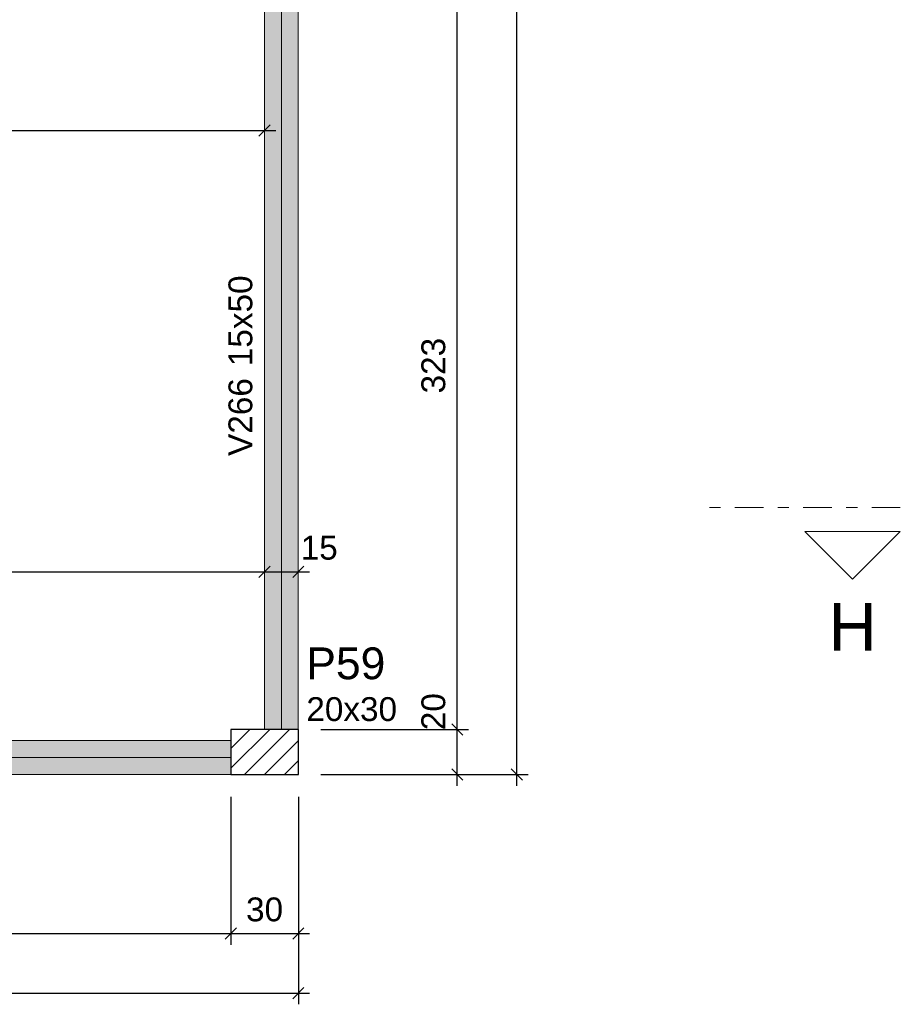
# Model space of a CAD drawing. Header units: millimetres. Extents: x 0 to 119, y 0 to 84.
# Tile 29 of 42: x 77.76 to 85.58, y 29.81 to 38.56. Entities that reach past the tile are written whole.
import ezdxf

# ---------------------------------------------------------------- set-up
doc = ezdxf.new("R2010")
doc.units = ezdxf.units.MM
doc.header["$MEASUREMENT"] = 0
doc.linetypes.add('DASHDOT', pattern=[2.54, 1.27, -0.635, 0, -0.635])
doc.linetypes.add('NULL', pattern=[0])
doc.layers.get('0').update_dxf_attribs({"lineweight": 18})
for name, color, linetype, lineweight in [('FO-Cortes', 9, 'DASHDOT', 5), ('FO-Cotas', 5, 'Continuous', 5), ('FO-Eixos', 5, 'Continuous', 5), ('FO-Hachura pilar que passa', 19, 'Continuous', 5), ('FO-Hachura viga', 43, 'Continuous', 5), ('FO-Pilares', 4, 'Continuous', 30), ('FO-Textos das vigas', 7, 'Continuous', 5), ('FO-Textos dos pilares', 7, 'Continuous', 5), ('FO-Vigas', 1, 'Continuous', 20)]:
    doc.layers.add(name, color=color, linetype=linetype, lineweight=lineweight)
doc.styles.add('Arial', font='txt')
doc.dimstyles.new('UM_50.000000', dxfattribs={"dimtxt": 0.18, "dimasz": 0.1, "dimexe": 0.1, "dimexo": 0.2, "dimgap": 0, "dimtad": 1, "dimtih": 1, "dimtoh": 1, "dimdec": 1, "dimlfac": 50, "dimzin": 0, "dimdsep": 46, "dimtxsty": 'Standard', "dimcen": 0.09, "dimdle": 0.1, "dimadec": 1, "dimazin": 2, "dimtfac": 1, "dimtdec": 4, "dimtofl": 0, "dimtmove": 0, "dimatfit": 3, "dimfxl": 1, "dimtolj": 1, "dimarcsym": 0})

# ---------------------------------------------------------------- blocks, each defined once
blk = doc.blocks.new('_Oblique')
at = {"color": 0, "linetype": 'ByBlock', "lineweight": -2}
blk.add_line((-0.5, -0.5), (0.5, 0.5), dxfattribs=at)
blk = doc.blocks.new('*D38')
at = {"layer": 'Defpoints', "color": 0}
for p in [(72.0838, 31.8533), (79.6372, 31.8533), (79.6372, 30.4413)]:
    blk.add_point(p, dxfattribs=at)
at = {"layer": 'FO-Cotas', "color": 0, "lineweight": -2}
for p, q in [((72.0838, 31.6533), (72.0838, 30.3413)), ((79.6372, 31.6533), (79.6372, 30.3413)), ((71.9838, 30.4413), (79.7372, 30.4413))]:
    blk.add_line(p, q, dxfattribs=at)
at = {"layer": 'FO-Cotas', "color": 0, "lineweight": -2, "xscale": 0.1, "yscale": 0.1, "zscale": 0.1, "rotation": 180}
blk.add_blockref('_Oblique', (72.0838, 30.4413), dxfattribs=at)
at = {"layer": 'FO-Cotas', "color": 0, "lineweight": -2, "xscale": 0.1, "yscale": 0.1, "zscale": 0.1}
blk.add_blockref('_Oblique', (79.6372, 30.4413), dxfattribs=at)
at = {"layer": 'FO-Cotas', "color": 7, "insert": (75.8605, 30.6531), "char_height": 0.2118, "attachment_point": 5, "style": 'Arial'}
blk.add_mtext('\\A1;377.7', dxfattribs=at)
blk = doc.blocks.new('*D39')
at = {"layer": 'Defpoints', "color": 0}
for p in [(79.6372, 31.8533), (80.2372, 31.8533), (80.2372, 30.4413)]:
    blk.add_point(p, dxfattribs=at)
at = {"layer": 'FO-Cotas', "color": 0, "lineweight": -2}
for p, q in [((79.6372, 31.6533), (79.6372, 30.3413)), ((80.2372, 31.6533), (80.2372, 30.3413)), ((79.5372, 30.4413), (80.3372, 30.4413))]:
    blk.add_line(p, q, dxfattribs=at)
at = {"layer": 'FO-Cotas', "color": 0, "lineweight": -2, "xscale": 0.1, "yscale": 0.1, "zscale": 0.1, "rotation": 180}
blk.add_blockref('_Oblique', (79.6372, 30.4413), dxfattribs=at)
at = {"layer": 'FO-Cotas', "color": 0, "lineweight": -2, "xscale": 0.1, "yscale": 0.1, "zscale": 0.1}
blk.add_blockref('_Oblique', (80.2372, 30.4413), dxfattribs=at)
at = {"layer": 'FO-Cotas', "color": 7, "insert": (79.9372, 30.6531), "char_height": 0.2118, "attachment_point": 5, "rotation": 0.00573, "style": 'Arial'}
blk.add_mtext('\\A1;30', dxfattribs=at)
blk = doc.blocks.new('*D40')
at = {"layer": 'Defpoints', "color": 0}
for p in [(10.9366, 32.4955), (80.2372, 31.8533), (80.2372, 29.9118)]:
    blk.add_point(p, dxfattribs=at)
at = {"layer": 'FO-Cotas', "color": 0, "lineweight": -2}
for p, q in [((10.9366, 32.2955), (10.9366, 29.8118)), ((80.2372, 31.6533), (80.2372, 29.8118)), ((10.8366, 29.9118), (80.3372, 29.9118))]:
    blk.add_line(p, q, dxfattribs=at)
at = {"layer": 'FO-Cotas', "color": 0, "lineweight": -2, "xscale": 0.1, "yscale": 0.1, "zscale": 0.1, "rotation": 180}
blk.add_blockref('_Oblique', (10.9366, 29.9118), dxfattribs=at)
at = {"layer": 'FO-Cotas', "color": 0, "lineweight": -2, "xscale": 0.1, "yscale": 0.1, "zscale": 0.1}
blk.add_blockref('_Oblique', (80.2372, 29.9118), dxfattribs=at)
at = {"layer": 'FO-Cotas', "color": 7, "insert": (45.5869, 30.1236), "char_height": 0.2118, "attachment_point": 5, "style": 'Arial'}
blk.add_mtext('\\A1;3465', dxfattribs=at)
blk = doc.blocks.new('*D56')
at = {"layer": 'Defpoints', "color": 0}
for p in [(80.2372, 32.2533), (81.6492, 32.2533), (80.2372, 31.8533)]:
    blk.add_point(p, dxfattribs=at)
at = {"layer": 'FO-Cotas', "color": 0, "lineweight": -2}
for p, q in [((81.6492, 31.7533), (81.6492, 32.3533)), ((80.4372, 32.2533), (81.7492, 32.2533)), ((80.4372, 31.8533), (81.7492, 31.8533))]:
    blk.add_line(p, q, dxfattribs=at)
at = {"layer": 'FO-Cotas', "color": 0, "lineweight": -2, "xscale": 0.1, "yscale": 0.1, "zscale": 0.1}
for p, rotation in [((81.6492, 32.2533), 90), ((81.6492, 31.8533), 270)]:
    blk.add_blockref('_Oblique', p, dxfattribs=dict(at, rotation=rotation))
at = {"layer": 'FO-Cotas', "color": 7, "insert": (81.4374, 32.4106), "char_height": 0.2118, "attachment_point": 5, "rotation": 90, "style": 'Arial'}
blk.add_mtext('\\A1;20', dxfattribs=at)
blk = doc.blocks.new('*D57')
at = {"layer": 'Defpoints', "color": 0}
for p in [(80.237, 38.7137), (81.6492, 38.7137), (80.2372, 32.2533)]:
    blk.add_point(p, dxfattribs=at)
at = {"layer": 'FO-Cotas', "color": 0, "lineweight": -2}
for p, q in [((81.6492, 32.1533), (81.6492, 38.8137)), ((80.437, 38.7137), (81.7492, 38.7137)), ((80.4372, 32.2533), (81.7492, 32.2533))]:
    blk.add_line(p, q, dxfattribs=at)
at = {"layer": 'FO-Cotas', "color": 0, "lineweight": -2, "xscale": 0.1, "yscale": 0.1, "zscale": 0.1}
for p, rotation in [((81.6492, 38.7137), 90), ((81.6492, 32.2533), 270)]:
    blk.add_blockref('_Oblique', p, dxfattribs=dict(at, rotation=rotation))
at = {"layer": 'FO-Cotas', "color": 7, "insert": (81.4374, 35.4835), "char_height": 0.2118, "attachment_point": 5, "rotation": 90, "style": 'Arial'}
blk.add_mtext('\\A1;323', dxfattribs=at)
blk = doc.blocks.new('*D73')
at = {"layer": 'Defpoints', "color": 0}
for p in [(80.2372, 73.3485), (82.1787, 73.3485), (80.2372, 31.8533)]:
    blk.add_point(p, dxfattribs=at)
at = {"layer": 'FO-Cotas', "color": 0, "lineweight": -2}
for p, q in [((82.1787, 31.7533), (82.1787, 73.4485)), ((80.4372, 73.3485), (82.2787, 73.3485)), ((80.4372, 31.8533), (82.2787, 31.8533))]:
    blk.add_line(p, q, dxfattribs=at)
at = {"layer": 'FO-Cotas', "color": 0, "lineweight": -2, "xscale": 0.1, "yscale": 0.1, "zscale": 0.1}
for p, rotation in [((82.1787, 73.3485), 90), ((82.1787, 31.8533), 270)]:
    blk.add_blockref('_Oblique', p, dxfattribs=dict(at, rotation=rotation))
at = {"layer": 'FO-Cotas', "color": 7, "insert": (81.9669, 52.6009), "char_height": 0.2118, "attachment_point": 5, "rotation": 90, "style": 'Arial'}
blk.add_mtext('\\A1;2074.8', dxfattribs=at)
blk = doc.blocks.new('*D95')
at = {"layer": 'Defpoints', "color": 0}
for p in [(72.2338, 33.6533), (79.937, 33.6533), (79.937, 33.6533)]:
    blk.add_point(p, dxfattribs=at)
at = {"layer": 'FO-Cotas', "color": 0, "lineweight": -2}
blk.add_line((72.1338, 33.6533), (80.037, 33.6533), dxfattribs=at)
at = {"layer": 'FO-Cotas', "color": 0, "lineweight": -2, "xscale": 0.1, "yscale": 0.1, "zscale": 0.1, "rotation": 180}
blk.add_blockref('_Oblique', (72.2338, 33.6533), dxfattribs=at)
at = {"layer": 'FO-Cotas', "color": 0, "lineweight": -2, "xscale": 0.1, "yscale": 0.1, "zscale": 0.1}
blk.add_blockref('_Oblique', (79.937, 33.6533), dxfattribs=at)
at = {"layer": 'FO-Cotas', "color": 7, "insert": (76.0854, 33.8651), "char_height": 0.2118, "attachment_point": 5, "rotation": 0.00573, "style": 'Arial'}
blk.add_mtext('\\A1;385.2', dxfattribs=at)
blk = doc.blocks.new('*D96')
at = {"layer": 'Defpoints', "color": 0}
for p in [(79.937, 33.6533), (80.237, 33.6533), (80.237, 33.6533)]:
    blk.add_point(p, dxfattribs=at)
at = {"layer": 'FO-Cotas', "color": 0, "lineweight": -2}
blk.add_line((79.837, 33.6533), (80.337, 33.6533), dxfattribs=at)
at = {"layer": 'FO-Cotas', "color": 0, "lineweight": -2, "xscale": 0.1, "yscale": 0.1, "zscale": 0.1, "rotation": 180}
blk.add_blockref('_Oblique', (79.937, 33.6533), dxfattribs=at)
at = {"layer": 'FO-Cotas', "color": 0, "lineweight": -2, "xscale": 0.1, "yscale": 0.1, "zscale": 0.1}
blk.add_blockref('_Oblique', (80.237, 33.6533), dxfattribs=at)
at = {"layer": 'FO-Cotas', "color": 7, "insert": (80.4223, 33.8651), "char_height": 0.2118, "attachment_point": 5, "rotation": 0.00573, "style": 'Arial'}
blk.add_mtext('\\A1;15', dxfattribs=at)
blk = doc.blocks.new('*D100')
at = {"layer": 'Defpoints', "color": 0}
for p in [(73.4372, 37.5725), (79.937, 37.5725), (79.937, 37.5725)]:
    blk.add_point(p, dxfattribs=at)
at = {"layer": 'FO-Cotas', "color": 0, "lineweight": -2}
blk.add_line((73.3372, 37.5725), (80.037, 37.5725), dxfattribs=at)
at = {"layer": 'FO-Cotas', "color": 0, "lineweight": -2, "xscale": 0.1, "yscale": 0.1, "zscale": 0.1, "rotation": 180}
blk.add_blockref('_Oblique', (73.4372, 37.5725), dxfattribs=at)
at = {"layer": 'FO-Cotas', "color": 0, "lineweight": -2, "xscale": 0.1, "yscale": 0.1, "zscale": 0.1}
blk.add_blockref('_Oblique', (79.937, 37.5725), dxfattribs=at)
at = {"layer": 'FO-Cotas', "color": 7, "insert": (76.6871, 37.7843), "char_height": 0.2118, "attachment_point": 5, "rotation": 0.00573, "style": 'Arial'}
blk.add_mtext('\\A1;325', dxfattribs=at)

msp = doc.modelspace()

# ---------------------------------------------------------------- hatches: boundary and pattern name
at = {"layer": 'FO-Hachura pilar que passa', "linetype": 'Continuous'}
h = msp.add_hatch(dxfattribs=at)
h.set_pattern_fill('ANSI31', color=19, style=0)
h.paths.add_polyline_path([(79.6372, 32.2533), (79.6372, 32.0533), (79.6372, 31.8533), (79.9372, 31.8533), (80.2372, 31.8533), (80.2372, 32.0533), (80.2372, 32.2533), (79.9372, 32.2533)])
at = {"layer": 'FO-Hachura viga', "linetype": 'Continuous'}
for points in [[(80.2368, 38.7137), (80.2368, 38.7137), (79.937, 38.7137), (79.937, 32.2533), (80.2368, 32.2533), (80.2368, 38.7137)], [(79.6372, 32.1533), (79.6372, 32.1533), (72.2338, 32.1533), (72.0838, 32.0033), (72.0838, 31.8535), (79.6372, 31.8535), (79.6372, 32.1533)]]:
    msp.add_hatch(color=43, dxfattribs=at).paths.add_polyline_path(points)

# ---------------------------------------------------------------- linework, layer by layer
at = {"layer": 'FO-Cortes', "ltscale": 0.2}
msp.add_line((85.5841, 34.2226), (83.8897, 34.2226), dxfattribs=at)
at = {"layer": 'FO-Cortes', "linetype": 'Continuous', "ltscale": 0.2}
msp.add_lwpolyline([(85.5841, 34.0108), (84.7369, 34.0108), (85.1605, 33.5872), (85.5841, 34.0108)], close=True, dxfattribs=at)
at = {"layer": 'FO-Eixos'}
for p, q in [((80.087, 32.2533), (80.087, 38.7137)), ((72.0838, 32.0033), (79.6372, 32.0033))]:
    msp.add_line(p, q, dxfattribs=at)
at = {"layer": 'FO-Pilares'}
msp.add_lwpolyline([(79.6372, 32.2533), (79.6372, 32.0533), (79.6372, 31.8533), (79.9372, 31.8533), (80.2372, 31.8533), (80.2372, 32.0533), (80.2372, 32.2533), (79.9372, 32.2533), (79.6372, 32.2533)], close=True, dxfattribs=at)
at = {"layer": 'FO-Vigas'}
for p, q in [((79.937, 32.2533), (79.937, 38.7137)), ((80.237, 32.2533), (80.237, 38.7137)), ((72.2338, 32.1533), (79.6372, 32.1533)), ((72.0838, 31.8533), (79.6372, 31.8533))]:
    msp.add_line(p, q, dxfattribs=at)

# ---------------------------------------------------------------- texts
at = {"layer": 'FO-Cortes', "linetype": 'NULL', "ltscale": 0.2, "insert": (85.16, 32.9521), "char_height": 0.4236, "width": 0.837715, "attachment_point": 8, "line_spacing_factor": 0.798, "style": 'Arial'}
msp.add_mtext('H', dxfattribs=at)
at = {"layer": 'FO-Textos das vigas', "linetype": 'NULL', "char_height": 0.2118, "rotation": 90.00021, "line_spacing_factor": 0.798, "style": 'Arial'}
for s, insert, width, attachment_point in [('15x50', (79.8311, 35.4785), 1.580273, 7), ('V266', (79.8311, 35.3725), 1.354561, 9)]:
    msp.add_mtext(s, dxfattribs=dict(at, insert=insert, width=width, attachment_point=attachment_point))
at = {"layer": 'FO-Textos dos pilares', "linetype": 'NULL', "attachment_point": 7, "line_spacing_factor": 0.798, "style": 'Arial'}
for s, insert, char_height, width in [('P59', (80.308, 32.6947), 0.2824, 1.387852), ('20x30', (80.308, 32.3244), 0.2118, 1.580273)]:
    msp.add_mtext(s, dxfattribs=dict(at, insert=insert, char_height=char_height, width=width))

# ---------------------------------------------------------------- dimensions: what is measured, and where the dimension line sits
at = {"layer": 'FO-Cotas'}
for base, p1, p2, picture, middle in [((82.1787, 73.3485), (80.2372, 31.8533), (80.2372, 73.3485), '*D73', (81.9669, 52.6009)), ((81.6492, 38.7137), (80.2372, 32.2533), (80.237, 38.7137), '*D57', (81.4374, 35.4835)), ((81.6492, 32.2533), (80.2372, 31.8533), (80.2372, 32.2533), '*D56', (81.4374, 32.4106))]:
    dim = msp.add_linear_dim(base=base, p1=p1, p2=p2, angle=90, dimstyle='UM_50.000000', override={"dimtxt": 0.2118, "dimasz": 0.1, "dimexe": 0.1, "dimexo": 0.2, "dimtad": 1, "dimtih": 0, "dimtoh": 0, "dimdec": 1, "dimlfac": 50, "dimzin": 8, "dimtxsty": 'Arial', "dimblk": 'Oblique', "dimblk1": 'Oblique', "dimblk2": 'Oblique', "dimsah": 1, "dimdle": 0.1, "dimse1": 0, "dimse2": 0, "dimclrt": 7, "dimadec": 1, "dimazin": 3, "dimtmove": 2, "dimldrblk": 'Oblique'}, dxfattribs=at)
    dim.commit()
    dim.dimension.update_dxf_attribs({"geometry": picture, "text_midpoint": middle, "dimtype": 160, "text_rotation": 90})
for base, p1, p2, override, picture, middle in [((79.937, 37.5725), (73.4372, 37.5725), (79.937, 37.5725), {"dimtxt": 0.2118, "dimasz": 0.1, "dimexe": 0.1, "dimexo": 0.2, "dimtad": 1, "dimtih": 0, "dimtoh": 0, "dimdec": 1, "dimlfac": 50, "dimzin": 8, "dimtxsty": 'Arial', "dimblk": 'Oblique', "dimblk1": 'Oblique', "dimblk2": 'Oblique', "dimsah": 1, "dimdle": 0.1, "dimse1": 1, "dimse2": 1, "dimclrt": 7, "dimadec": 1, "dimazin": 3, "dimtmove": 2, "dimldrblk": 'Oblique'}, '*D100', (76.6871, 37.7843)), ((79.937, 33.6533), (72.2338, 33.6533), (79.937, 33.6533), {"dimtxt": 0.2118, "dimasz": 0.1, "dimexe": 0.1, "dimexo": 0.2, "dimtad": 1, "dimtih": 0, "dimtoh": 0, "dimdec": 1, "dimlfac": 50, "dimzin": 8, "dimtxsty": 'Arial', "dimblk": 'Oblique', "dimblk1": 'Oblique', "dimblk2": 'Oblique', "dimsah": 1, "dimdle": 0.1, "dimse1": 1, "dimse2": 1, "dimclrt": 7, "dimadec": 1, "dimazin": 3, "dimtmove": 2, "dimldrblk": 'Oblique'}, '*D95', (76.0854, 33.8651)), ((80.237, 33.6533), (79.937, 33.6533), (80.237, 33.6533), {"dimtxt": 0.2118, "dimasz": 0.1, "dimexe": 0.1, "dimexo": 0.2, "dimtad": 1, "dimtih": 0, "dimtoh": 0, "dimdec": 1, "dimlfac": 50, "dimzin": 8, "dimtxsty": 'Arial', "dimblk": 'Oblique', "dimblk1": 'Oblique', "dimblk2": 'Oblique', "dimsah": 1, "dimdle": 0.1, "dimse1": 1, "dimse2": 1, "dimclrt": 7, "dimadec": 1, "dimazin": 3, "dimtmove": 2, "dimldrblk": 'Oblique'}, '*D96', (80.4223, 33.8651)), ((80.2372, 30.4413), (79.6372, 31.8533), (80.2372, 31.8533), {"dimtxt": 0.2118, "dimasz": 0.1, "dimexe": 0.1, "dimexo": 0.2, "dimtad": 1, "dimtih": 0, "dimtoh": 0, "dimdec": 1, "dimlfac": 50, "dimzin": 8, "dimtxsty": 'Arial', "dimblk": 'Oblique', "dimblk1": 'Oblique', "dimblk2": 'Oblique', "dimsah": 1, "dimdle": 0.1, "dimse1": 0, "dimse2": 0, "dimclrt": 7, "dimadec": 1, "dimazin": 3, "dimtmove": 2, "dimldrblk": 'Oblique'}, '*D39', (79.9372, 30.6531))]:
    dim = msp.add_linear_dim(base=base, p1=p1, p2=p2, dimstyle='UM_50.000000', override=override, dxfattribs=at)
    dim.commit()
    dim.dimension.update_dxf_attribs({"geometry": picture, "text_midpoint": middle, "dimtype": 160, "text_rotation": 0.00573})
for base, p1, p2, picture, middle in [((80.2372, 29.9118), (10.9366, 32.4955), (80.2372, 31.8533), '*D40', (45.5869, 30.1236)), ((79.6372, 30.4413), (72.0838, 31.8533), (79.6372, 31.8533), '*D38', (75.8605, 30.6531))]:
    dim = msp.add_linear_dim(base=base, p1=p1, p2=p2, dimstyle='UM_50.000000', override={"dimtxt": 0.2118, "dimasz": 0.1, "dimexe": 0.1, "dimexo": 0.2, "dimtad": 1, "dimtih": 0, "dimtoh": 0, "dimdec": 1, "dimlfac": 50, "dimzin": 8, "dimtxsty": 'Arial', "dimblk": 'Oblique', "dimblk1": 'Oblique', "dimblk2": 'Oblique', "dimsah": 1, "dimdle": 0.1, "dimse1": 0, "dimse2": 0, "dimclrt": 7, "dimadec": 1, "dimazin": 3, "dimtmove": 2, "dimldrblk": 'Oblique'}, dxfattribs=at)
    dim.commit()
    dim.dimension.update_dxf_attribs({"geometry": picture, "text_midpoint": middle, "dimtype": 160})

doc.saveas('drawing.dxf')
